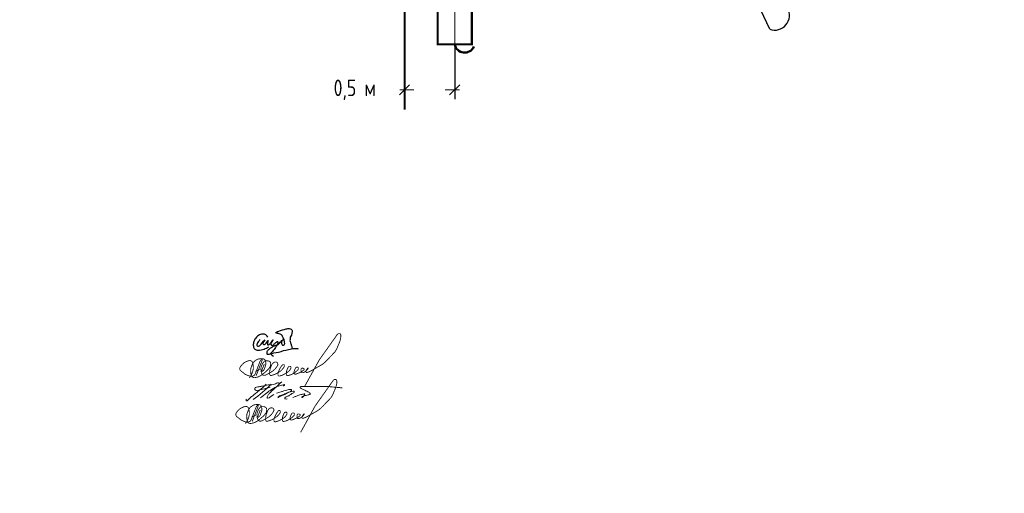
# Model space of a CAD drawing. Header units: millimetres. Extents: x 0 to 1680, y 0 to 297.
# Tile 9 of 16: x 853 to 1061, y 0 to 100. Entities that reach past the tile are written whole.
import ezdxf

# ---------------------------------------------------------------- set-up
doc = ezdxf.new("R2010")
doc.units = ezdxf.units.MM
for name, pattern in [('K5LT32770', [0]), ('K5LT32785', [0]), ('K5LT32794', [0]), ('K5LT_AXLED', [24.804956, 20.304956, -1.5, 1.5, -1.5]), ('K5LT_BASIC', [0]), ('K5LT_THIN', [0])]:
    doc.linetypes.add(name, pattern=pattern)
doc.layers.add('Системный слой', color=7, linetype='Continuous')
doc.styles.add('KDIMTEXTSTYLE', font='GOST_AU.SHX', dxfattribs={"width": 0.96, "oblique": 15, "height": 5})
doc.dimstyles.new('KDIMSTYLE (1.00)', dxfattribs={"dimtxt": 5, "dimasz": 1, "dimexe": 2, "dimexo": 0, "dimgap": 1, "dimtad": 1, "dimtxsty": 'KDIMTEXTSTYLE', "dimsah": 1, "dimcen": 0, "dimdle": 1, "dimadec": 0, "dimazin": 0, "dimtfac": 0.667, "dimtmove": 0, "dimatfit": 3, "dimfxl": 1, "dimtvp": 1, "dimtolj": 1, "dimtzin": 0, "dimarcsym": 0})

# ---------------------------------------------------------------- blocks, each defined once
blk = doc.blocks.new('KDIMARROW_03')
at = {"layer": 'Системный слой', "color": 0, "linetype": 'K5LT_THIN', "lineweight": 18}
for p, q in [((-1.06, -1.06), (1.06, 1.06)), ((0, 0), (-1, 0)), ((0, 0), (2, 0))]:
    blk.add_line(p, q, dxfattribs=at)
blk = doc.blocks.new('U51')
at = {"layer": 'Системный слой', "color": 7, "linetype": 'K5LT32770', "lineweight": 30}
for points, knots in [([(905.65, 32.93), (905.57, 33.09), (905.48, 33.21), (905.36, 33.31), (905.2, 33.45), (904.97, 33.53), (904.76, 33.56), (904.48, 33.61), (904.15, 33.55), (903.89, 33.44), (903.57, 33.3), (903.29, 33), (903.07, 32.72), (902.87, 32.45), (902.69, 32.12), (902.62, 31.79), (902.56, 31.54), (902.53, 31.26), (902.58, 31.02), (902.63, 30.8), (902.71, 30.53), (902.87, 30.39), (903.04, 30.24), (903.35, 30.22), (903.59, 30.2), (904, 30.16), (904.44, 30.3), (904.83, 30.43), (905.18, 30.55), (905.52, 30.71), (905.84, 30.91)], [0, 0, 0, 0, 1, 1, 1, 2, 2, 2, 3, 3, 3, 4, 4, 4, 5, 5, 5, 6, 6, 6, 7, 7, 7, 8, 8, 8, 9, 9, 9, 10, 10, 10, 10]), ([(903.91, 32.44), (903.83, 32.26), (903.73, 32.09), (903.63, 31.92), (903.54, 31.79), (903.39, 31.68), (903.35, 31.54), (903.32, 31.44), (903.3, 31.3), (903.34, 31.21), (903.37, 31.15), (903.43, 31.07), (903.49, 31.05), (903.59, 31), (903.74, 31.07), (903.85, 31.11), (904, 31.18), (904.1, 31.35), (904.22, 31.48), (904.5, 31.76), (905.09, 32.48), (905, 32.35), (904.97, 32.3), (904.75, 32.1), (904.69, 31.94), (904.64, 31.82), (904.56, 31.67), (904.6, 31.56), (904.63, 31.5), (904.7, 31.42), (904.76, 31.39), (904.85, 31.36), (904.98, 31.43), (905.08, 31.48), (905.36, 31.6), (905.63, 32.32), (905.67, 32.22), (905.69, 32.16), (905.58, 31.84), (905.57, 31.65), (905.57, 31.54), (905.53, 31.37), (905.59, 31.32), (905.65, 31.28), (905.82, 31.32), (905.91, 31.37), (905.98, 31.41), (906.03, 31.49), (906.09, 31.55), (906.33, 31.78), (906.74, 32.38), (906.73, 32.33), (906.73, 32.3), (906.37, 31.92), (906.32, 31.67), (906.3, 31.56), (906.25, 31.41), (906.3, 31.32), (906.34, 31.26), (906.44, 31.2), (906.5, 31.19), (906.63, 31.16), (906.77, 31.32), (906.89, 31.4), (907.04, 31.51), (907.17, 31.66), (907.31, 31.78), (907.39, 31.84), (907.46, 31.92), (907.55, 31.97), (907.59, 31.99), (907.65, 32.03), (907.69, 32.03), (907.75, 32.02), (907.77, 31.85), (907.77, 31.76), (907.79, 31.58), (907.63, 31.41), (907.54, 31.24), (907.42, 31), (907.26, 30.78), (907.11, 30.56), (906.89, 30.25), (906.69, 29.92), (906.41, 29.67), (906.24, 29.52), (906.08, 29.3), (905.87, 29.27), (905.78, 29.25), (905.65, 29.23), (905.58, 29.28), (905.52, 29.32), (905.49, 29.42), (905.47, 29.5), (905.45, 29.62), (905.48, 29.77), (905.52, 29.89), (905.59, 30.1), (905.75, 30.28), (905.91, 30.43), (906.05, 30.56), (906.22, 30.66), (906.39, 30.76), (906.59, 30.88), (906.8, 30.98), (907.01, 31.08), (907.12, 31.14), (907.23, 31.2), (907.34, 31.25), (907.49, 31.31), (907.68, 31.31), (907.81, 31.4), (907.92, 31.47), (908, 31.59), (908.1, 31.68), (908.33, 31.9), (908.51, 32.22), (908.8, 32.34), (908.84, 32.36), (908.92, 32.39), (908.93, 32.39), (908.94, 32.39), (908.82, 32.32), (908.77, 32.28), (908.72, 32.23), (908.65, 32.19), (908.61, 32.13), (908.54, 32.04), (908.52, 31.9), (908.51, 31.79), (908.51, 31.66), (908.54, 31.53), (908.6, 31.42), (908.64, 31.35), (908.68, 31.26), (908.74, 31.23), (908.82, 31.19), (908.98, 31.23), (909.05, 31.29), (909.13, 31.35), (909.16, 31.49), (909.18, 31.6), (909.21, 31.77), (909.14, 31.95), (909.11, 32.11), (909.08, 32.26), (909.05, 32.41), (908.99, 32.56), (908.93, 32.73), (908.83, 32.89), (908.73, 33.06), (908.66, 33.18), (908.6, 33.35), (908.48, 33.43), (908.42, 33.48), (908.33, 33.5), (908.25, 33.54), (908.12, 33.59), (907.99, 33.63), (907.85, 33.67), (907.72, 33.71), (907.58, 33.74), (907.45, 33.79), (907.38, 33.81), (907.26, 33.83), (907.25, 33.86), (907.24, 33.9), (907.39, 33.95), (907.47, 33.99), (907.61, 34.07), (907.78, 34.12), (907.94, 34.18), (908.43, 34.37), (908.94, 34.55), (909.47, 34.65), (909.69, 34.69), (909.94, 34.79), (910.16, 34.75), (910.28, 34.72), (910.42, 34.68), (910.52, 34.6), (910.62, 34.53), (910.73, 34.43), (910.76, 34.31), (910.8, 34.21), (910.76, 34.08), (910.74, 33.97), (910.72, 33.75), (910.68, 33.53), (910.59, 33.32), (910.53, 33.19), (910.41, 33.08), (910.37, 32.94), (910.34, 32.84), (910.34, 32.73), (910.33, 32.62), (910.32, 32.49), (910.3, 32.35), (910.3, 32.22), (910.31, 32.06), (910.35, 31.9), (910.39, 31.75), (910.42, 31.62), (910.48, 31.5), (910.52, 31.38), (910.56, 31.28), (910.6, 31.18), (910.64, 31.07), (910.67, 30.98), (910.7, 30.89), (910.72, 30.8), (910.73, 30.7), (910.73, 30.61), (910.72, 30.52)], [0, 0, 0, 0, 1, 1, 1, 2, 2, 2, 3, 3, 3, 4, 4, 4, 5, 5, 5, 6, 6, 6, 7, 7, 7, 8, 8, 8, 9, 9, 9, 10, 10, 10, 11, 11, 11, 12, 12, 12, 13, 13, 13, 14, 14, 14, 15, 15, 15, 16, 16, 16, 17, 17, 17, 18, 18, 18, 19, 19, 19, 20, 20, 20, 21, 21, 21, 22, 22, 22, 23, 23, 23, 24, 24, 24, 25, 25, 25, 26, 26, 26, 27, 27, 27, 28, 28, 28, 29, 29, 29, 30, 30, 30, 31, 31, 31, 32, 32, 32, 33, 33, 33, 34, 34, 34, 35, 35, 35, 36, 36, 36, 37, 37, 37, 38, 38, 38, 39, 39, 39, 40, 40, 40, 41, 41, 41, 42, 42, 42, 43, 43, 43, 44, 44, 44, 45, 45, 45, 46, 46, 46, 47, 47, 47, 48, 48, 48, 49, 49, 49, 50, 50, 50, 51, 51, 51, 52, 52, 52, 53, 53, 53, 54, 54, 54, 55, 55, 55, 56, 56, 56, 57, 57, 57, 58, 58, 58, 59, 59, 59, 60, 60, 60, 61, 61, 61, 62, 62, 62, 63, 63, 63, 64, 64, 64, 65, 65, 65, 66, 66, 66, 67, 67, 67, 68, 68, 68, 69, 69, 69, 70, 70, 70, 71, 71, 71, 71]), ([(906.81, 28.85), (906.57, 29.02), (906.43, 29.17), (906.38, 29.3), (906.25, 29.61), (907.38, 29.63), (907.89, 29.78), (908.58, 29.98), (909.28, 30.2), (909.98, 30.33), (910.42, 30.42), (910.86, 30.53), (911.3, 30.54), (911.55, 30.54), (911.79, 30.52), (912.04, 30.49)], [0, 0, 0, 0, 1, 1, 1, 2, 2, 2, 3, 3, 3, 4, 4, 4, 5, 5, 5, 5])]:
    blk.add_open_spline(points, degree=3, knots=knots, dxfattribs=at)
blk = doc.blocks.new('U52')
at = {"layer": 'Системный слой', "color": 7, "linetype": 'K5LT_THIN', "const_width": 0.18}
for points in [[(904.05, 17.59), (903.67, 16.63), (903.59, 16.45), (903.53, 16.24), (903.53, 16.16), (903.53, 16.09), (903.58, 16.06), (903.69, 16.07), (903.8, 16.18), (903.95, 16.35), (904.02, 16.49), (904.07, 16.6), (904.34, 17.37), (904.38, 17.64), (904.36, 17.91), (904.29, 18.28), (904.21, 18.45), (904.09, 18.59), (903.91, 18.68), (903.61, 18.72), (903.32, 18.72), (903, 18.7), (902.7, 18.63), (902.51, 18.55), (902.24, 18.37), (901.95, 18.16), (901.8, 17.98), (901.62, 17.68), (901.46, 17.41), (901.32, 17.02), (901.22, 16.69), (901.18, 16.35), (901.2, 15.84), (901.25, 15.4), (901.36, 15.03), (901.48, 14.89), (901.67, 14.77), (901.85, 14.73), (902.01, 14.73), (902.26, 14.77), (902.54, 14.83), (902.77, 14.9), (902.95, 14.99), (903.21, 15.11), (903.53, 15.3), (903.64, 15.39), (903.74, 15.48), (903.95, 15.65), (904.58, 16.18), (904.82, 16.41), (905.05, 16.68), (905.25, 16.97), (905.33, 17.16), (905.37, 17.41), (905.39, 17.66), (905.37, 17.82), (905.32, 17.98), (905.19, 18.12), (905.05, 18.21), (904.84, 18.26), (904.7, 18.28), (904.43, 18.28), (904.3, 18.28), (904.26, 18.28), (904.21, 18.27), (904.17, 18.25), (904.12, 18.23), (904.09, 18.2), (904, 18.12), (903.93, 18.03), (903.82, 17.89), (903.71, 17.73), (903.62, 17.56), (903.54, 17.39), (903.43, 17.08), (903.36, 16.84), (903.33, 16.59), (903.35, 16.15), (903.4, 15.93), (903.48, 15.67), (903.55, 15.52), (903.63, 15.42), (903.69, 15.33), (903.74, 15.29), (903.82, 15.25), (903.86, 15.24), (903.94, 15.22), (904.01, 15.22), (904.12, 15.22), (904.23, 15.25), (904.41, 15.3), (904.99, 15.6), (905.81, 16.11), (906.1, 16.35), (906.3, 16.55), (906.54, 16.83), (906.76, 17.15), (906.88, 17.36), (906.9, 17.41), (906.92, 17.48), (906.91, 17.56), (906.9, 17.63), (906.88, 17.72), (906.83, 17.81), (906.79, 17.87), (906.7, 17.95), (906.64, 17.98), (906.55, 18.01), (906.48, 18.02), (906.39, 18.02), (906.27, 18.01), (906.18, 17.98), (906.1, 17.95), (906.03, 17.91), (905.89, 17.81), (905.76, 17.69), (905.68, 17.58), (905.63, 17.48), (905.51, 17.23), (905.43, 16.98), (905.28, 16.57), (905.22, 16.3), (905.18, 16.03), (905.17, 15.7), (905.18, 15.55), (905.2, 15.42), (905.23, 15.33), (905.26, 15.28), (905.3, 15.23), (905.34, 15.2), (905.4, 15.19), (905.48, 15.18), (905.57, 15.2), (906.12, 15.37), (906.73, 15.64), (907.51, 16.16), (907.75, 16.38), (907.98, 16.63), (908.19, 16.92), (908.26, 17.1), (908.26, 17.23), (908.26, 17.29), (908.25, 17.34), (908.24, 17.36), (908.22, 17.39), (908.18, 17.42), (908.14, 17.45), (908.11, 17.46), (908.07, 17.47), (908, 17.46), (907.93, 17.43), (907.86, 17.39), (907.8, 17.34), (907.73, 17.25), (907.62, 17.1), (907.5, 16.91), (907.38, 16.73), (907.27, 16.5), (907.14, 16.22), (907.03, 15.98), (906.97, 15.81), (906.93, 15.57), (906.93, 15.38), (906.95, 15.21), (906.98, 15.18), (907.04, 15.12), (907.08, 15.1), (907.14, 15.08), (907.22, 15.08), (907.33, 15.09), (907.44, 15.12), (907.93, 15.28), (908.26, 15.44), (908.76, 15.74), (909.09, 15.98), (909.26, 16.14), (909.42, 16.33), (909.57, 16.55), (909.64, 16.69), (909.66, 16.82), (909.67, 16.91), (909.66, 16.96), (909.64, 17.02), (909.6, 17.07), (909.53, 17.12), (909.48, 17.13), (909.39, 17.13), (909.33, 17.13), (909.26, 17.1), (909.21, 17.07), (909.17, 17.04), (909.11, 16.97), (909.05, 16.87), (908.98, 16.73), (908.87, 16.5), (908.81, 16.33), (908.74, 16.09), (908.71, 15.83), (908.68, 15.6), (908.69, 15.46), (908.7, 15.39), (908.72, 15.33), (908.74, 15.28), (908.75, 15.23), (908.8, 15.18), (908.92, 15.15), (909.09, 15.17), (909.51, 15.28), (909.82, 15.41), (910.36, 15.71), (910.66, 15.94), (910.91, 16.17), (911.14, 16.38), (911.21, 16.51), (911.22, 16.72), (911.21, 16.82), (911.19, 16.87), (911.13, 16.92), (911.02, 16.94), (910.93, 16.95), (910.86, 16.94), (910.79, 16.92), (910.74, 16.89), (910.68, 16.81), (910.6, 16.69), (910.49, 16.48), (910.4, 16.25), (910.35, 16.08), (910.3, 15.92), (910.28, 15.78), (910.28, 15.72), (910.29, 15.65), (910.32, 15.61), (910.4, 15.52), (910.48, 15.46), (910.56, 15.44), (910.73, 15.47), (910.99, 15.57), (911.43, 15.75), (911.77, 15.91), (912.04, 16.08), (912.25, 16.23), (912.41, 16.38), (912.46, 16.47), (912.46, 16.54), (912.42, 16.61), (912.38, 16.65), (912.31, 16.69), (912.22, 16.72), (912.11, 16.73), (912.04, 16.72), (911.98, 16.72), (911.91, 16.68), (911.83, 16.57), (911.8, 16.49), (911.78, 16.37), (911.78, 16.27), (911.8, 16.13), (911.81, 15.99), (911.84, 15.91), (911.86, 15.84), (911.89, 15.81), (911.92, 15.78), (911.99, 15.77), (912.13, 15.77), (912.28, 15.79), (912.44, 15.87), (912.58, 15.96), (912.76, 16.08), (912.92, 16.22), (913.07, 16.36), (913.26, 16.6), (913.29, 16.66), (913.31, 16.73), (913.28, 16.76), (913.23, 16.75), (913.18, 16.72), (913.11, 16.62), (913, 16.45), (912.88, 16.24), (912.84, 16.15), (912.82, 16), (912.83, 15.93), (912.86, 15.88), (912.88, 15.84), (912.92, 15.81), (912.96, 15.8), (913.03, 15.8), (913.1, 15.82), (913.38, 15.93), (913.9, 16.16), (914.55, 16.54), (915.72, 17.19), (916.34, 17.57), (916.75, 17.91), (917.35, 18.49), (918.04, 19.24), (918.89, 20.11), (919.27, 20.71), (919.74, 21.83), (919.95, 22.32), (920.08, 22.8), (920.16, 23.2), (920.18, 23.51), (920.18, 23.65), (920.14, 23.82), (920.06, 23.95), (919.93, 24.01), (919.79, 24.02), (919.69, 24), (919.6, 23.97), (919.48, 23.87), (919.4, 23.78), (919.23, 23.56), (916.51, 19.71), (916, 18.98), (915.54, 18.31), (912.55, 12.86)], [(903.66, 18.55), (903.48, 18.54), (903.41, 18.5), (903.27, 18.38), (903.14, 18.12), (902.74, 17.11), (902.24, 15.78), (902.04, 15.35), (901.91, 15.19), (901.6, 15.03), (901.46, 15), (901.25, 15), (900.99, 15.05), (900.74, 15.13), (900.45, 15.24), (900.21, 15.36), (899.99, 15.46), (899.79, 15.61), (899.59, 15.78), (899.37, 15.96), (899.14, 16.12), (898.99, 16.28), (898.92, 16.4), (898.87, 16.55), (898.88, 16.71), (898.94, 16.9), (899.06, 17.1), (899.4, 17.5), (899.72, 17.8), (900.08, 18.03), (900.52, 18.22), (900.8, 18.3), (900.98, 18.33), (901.07, 18.32), (901.17, 18.3), (901.31, 18.24), (901.42, 18.17), (901.53, 18.03), (901.63, 17.8), (901.69, 17.42), (901.72, 17.13), (901.74, 16.74), (901.72, 16.53), (901.66, 16.27), (901.58, 15.95), (901.49, 15.72), (901.34, 15.36), (901.21, 15.13), (900.89, 14.68)], [(903.66, 18.55), (902.34, 15.13)], [(902.17, 16.04), (903.08, 16.48)]]:
    blk.add_lwpolyline(points, dxfattribs=at)
blk = doc.blocks.new('U53')
at = {"layer": 'Системный слой', "color": 7, "linetype": 'K5LT_THIN', "lineweight": 18}
blk.add_arc((883.28, 46.09), 32.63, 306.1798, 315.028, dxfattribs=at)
for points, knots in [([(901.12, 19.82), (901.1, 19.78), (901.07, 19.71), (901.02, 19.57), (901.2, 19.43), (901.53, 19.74), (901.88, 20.18), (902.53, 20.61), (903.19, 21.19), (903.92, 21.76), (904.65, 22.37), (905.07, 22.79), (905.26, 22.99)], [0, 0, 0, 0, 0.113653, 0.254015, 0.376707, 0.660679, 1.362779, 2.210229, 2.931504, 4.015017, 4.972839, 5.797245, 5.797245, 5.797245, 5.797245]), ([(906.12, 22.38), (905.59, 22.24), (904.69, 22), (903.69, 21.69), (903.04, 21.69), (902.81, 22), (902.95, 22.34), (903.35, 22.37), (903.83, 22.51), (904.66, 22.63), (905.82, 22.95), (906.94, 22.83), (907.88, 23.46), (908.15, 23.11), (908.01, 23.06), (907.91, 23.02)], [0, 0, 0, 0, 1.640413, 2.788647, 3.181003, 3.475016, 3.785471, 4.050237, 4.604416, 5.320544, 6.566646, 8.105837, 8.942503, 9.016001, 9.262776, 9.262776, 9.262776, 9.262776]), ([(904.11, 20.14), (904.52, 20.48), (905.27, 21.1), (906.35, 21.87), (907.31, 22.49), (908.26, 22.68), (908.82, 22.88), (909.11, 22.93), (909.16, 22.9), (909.17, 22.82), (909.06, 22.75), (908.99, 22.67), (908.94, 22.61), (908.93, 22.59)], [0, 0, 0, 0, 1.600081, 2.884789, 3.999168, 4.989608, 5.748814, 5.808954, 5.844678, 5.9081, 6.008557, 6.193433, 6.246811, 6.246811, 6.246811, 6.246811]), ([(908.55, 23.5), (908.26, 23.21), (907.67, 22.64), (907.06, 22.1), (906.75, 21.82)], [0, 0, 0, 0, 1.224779, 2.458686, 2.458686, 2.458686, 2.458686]), ([(906.66, 21.79), (906.44, 21.56), (906.06, 21.18), (905.62, 20.7), (905.25, 19.65), (906.17, 20.31), (906.87, 20.82)], [0, 0, 0, 0, 0.943722, 1.596659, 2.060412, 3.620108, 3.620108, 3.620108, 3.620108]), ([(907.48, 21.09), (907.79, 21.2), (908.3, 21.38), (909.02, 21.59), (909.58, 21.73), (910.04, 21.88), (910.38, 21.96), (910.67, 21.81), (910.46, 21.48), (909.93, 21.24), (909.02, 20.72), (908.44, 20.57), (907.63, 20.07), (908.1, 20.65), (908.77, 20.69), (909.82, 21.27), (910.5, 21.52), (911.32, 21.59), (911.06, 21.11), (910.62, 21.06), (910.23, 20.59), (909.68, 20.46), (909.36, 20.25), (909.13, 20.06), (909.35, 19.8), (909.56, 19.87), (909.71, 19.93)], [0, 0, 0, 0, 0.990963, 1.623035, 2.227872, 2.723593, 3.088374, 3.278162, 3.505494, 3.99811, 5.147713, 6.302849, 6.633495, 6.869523, 7.817376, 8.903985, 10.181806, 10.436559, 10.772489, 11.221547, 11.804027, 12.456012, 12.832551, 13.028922, 13.203282, 13.634223, 13.634223, 13.634223, 13.634223]), ([(910.93, 20.2), (911.13, 20.29), (911.52, 20.46), (912.08, 20.65), (912.69, 20.85), (913.04, 20.9), (913.42, 20.99), (913.44, 20.82), (913.24, 20.71), (913.17, 20.43), (913.02, 20.28), (912.71, 20.18), (912.86, 20.4), (913.07, 20.45), (913.36, 20.59), (913.74, 20.62), (914.09, 20.75), (914.35, 20.81), (914.59, 20.83), (914.54, 21.08), (914.37, 21.27), (914.02, 21.41), (913.66, 21.64), (913.26, 21.79), (912.95, 21.96), (912.67, 22.08), (912.5, 22.21), (912.38, 22.34), (912.47, 22.53), (912.8, 22.49), (913.25, 22.54), (914.47, 22.5), (915.87, 22.57), (917.35, 22.48), (918.31, 22.54), (919.12, 22.44), (919.87, 22.33), (920.46, 22.33), (920.94, 22.27), (921.17, 22.25), (921.28, 22.24)], [0, 0, 0, 0, 0.64163, 1.29356, 1.794076, 2.471833, 2.611863, 2.671968, 2.913963, 3.1978, 3.472127, 3.65366, 3.783753, 4.022062, 4.337011, 4.71493, 5.169515, 5.417604, 5.569151, 5.768386, 5.982635, 6.339042, 6.859114, 7.263983, 7.608077, 7.940186, 8.151131, 8.270542, 8.429415, 8.641048, 9.147181, 9.852258, 12.263923, 13.365611, 14.28805, 15.131885, 15.811435, 16.555968, 16.916296, 17.247859, 17.247859, 17.247859, 17.247859])]:
    blk.add_open_spline(points, degree=3, knots=knots, dxfattribs=at)
blk = doc.blocks.new('U54')
at = {"layer": 'Системный слой', "color": 7, "linetype": 'K5LT_THIN', "const_width": 0.18}
for points in [[(904.89, 27.26), (904.51, 26.29), (904.43, 26.11), (904.37, 25.91), (904.36, 25.83), (904.37, 25.76), (904.42, 25.72), (904.53, 25.74), (904.64, 25.84), (904.79, 26.01), (904.86, 26.15), (904.91, 26.26), (905.18, 27.03), (905.21, 27.3), (905.2, 27.58), (905.13, 27.95), (905.05, 28.11), (904.92, 28.25), (904.74, 28.34), (904.44, 28.38), (904.16, 28.38), (903.84, 28.36), (903.54, 28.29), (903.35, 28.21), (903.08, 28.04), (902.79, 27.82), (902.64, 27.64), (902.45, 27.34), (902.3, 27.07), (902.16, 26.69), (902.05, 26.35), (902.01, 26.01), (902.04, 25.5), (902.08, 25.06), (902.2, 24.7), (902.32, 24.56), (902.51, 24.44), (902.69, 24.39), (902.84, 24.39), (903.1, 24.43), (903.38, 24.49), (903.61, 24.56), (903.79, 24.66), (904.04, 24.77), (904.37, 24.97), (904.48, 25.05), (904.58, 25.14), (904.79, 25.31), (905.42, 25.84), (905.65, 26.07), (905.89, 26.35), (906.09, 26.64), (906.17, 26.82), (906.21, 27.08), (906.23, 27.32), (906.2, 27.48), (906.16, 27.65), (906.03, 27.78), (905.88, 27.87), (905.68, 27.92), (905.54, 27.95), (905.27, 27.95), (905.14, 27.95), (905.1, 27.94), (905.04, 27.93), (905, 27.92), (904.95, 27.89), (904.92, 27.86), (904.84, 27.78), (904.77, 27.7), (904.65, 27.56), (904.55, 27.4), (904.46, 27.22), (904.38, 27.05), (904.27, 26.74), (904.19, 26.51), (904.17, 26.26), (904.19, 25.81), (904.24, 25.59), (904.31, 25.33), (904.39, 25.18), (904.46, 25.08), (904.53, 25), (904.58, 24.95), (904.65, 24.91), (904.7, 24.9), (904.78, 24.88), (904.85, 24.88), (904.96, 24.88), (905.07, 24.91), (905.25, 24.97), (905.82, 25.26), (906.65, 25.78), (906.94, 26.02), (907.14, 26.21), (907.38, 26.49), (907.6, 26.81), (907.72, 27.02), (907.74, 27.07), (907.75, 27.15), (907.75, 27.22), (907.74, 27.29), (907.71, 27.38), (907.67, 27.48), (907.62, 27.53), (907.53, 27.61), (907.47, 27.65), (907.39, 27.68), (907.31, 27.68), (907.23, 27.68), (907.11, 27.67), (907.02, 27.65), (906.93, 27.61), (906.86, 27.57), (906.73, 27.47), (906.6, 27.35), (906.52, 27.25), (906.46, 27.14), (906.35, 26.89), (906.27, 26.64), (906.12, 26.23), (906.06, 25.96), (906.02, 25.7), (906.01, 25.36), (906.01, 25.21), (906.04, 25.08), (906.07, 24.99), (906.09, 24.94), (906.14, 24.89), (906.18, 24.86), (906.23, 24.85), (906.31, 24.85), (906.41, 24.86), (906.96, 25.03), (907.56, 25.3), (908.35, 25.82), (908.59, 26.05), (908.81, 26.29), (909.03, 26.58), (909.1, 26.77), (909.1, 26.89), (909.1, 26.95), (909.09, 27), (909.08, 27.03), (909.05, 27.05), (909.02, 27.09), (908.98, 27.11), (908.94, 27.13), (908.91, 27.13), (908.84, 27.12), (908.77, 27.1), (908.7, 27.06), (908.64, 27), (908.57, 26.91), (908.46, 26.76), (908.34, 26.58), (908.22, 26.39), (908.1, 26.16), (907.98, 25.89), (907.86, 25.64), (907.81, 25.47), (907.77, 25.24), (907.77, 25.05), (907.79, 24.88), (907.82, 24.84), (907.87, 24.79), (907.91, 24.76), (907.98, 24.74), (908.06, 24.74), (908.17, 24.75), (908.28, 24.79), (908.77, 24.95), (909.1, 25.11), (909.59, 25.4), (909.92, 25.64), (910.1, 25.8), (910.25, 25.99), (910.4, 26.21), (910.48, 26.35), (910.5, 26.48), (910.51, 26.57), (910.5, 26.63), (910.48, 26.68), (910.43, 26.74), (910.36, 26.78), (910.32, 26.79), (910.23, 26.79), (910.17, 26.79), (910.1, 26.77), (910.04, 26.73), (910, 26.7), (909.95, 26.63), (909.89, 26.53), (909.82, 26.39), (909.71, 26.16), (909.65, 26), (909.58, 25.76), (909.55, 25.49), (909.52, 25.26), (909.52, 25.13), (909.54, 25.05), (909.55, 24.99), (909.57, 24.94), (909.59, 24.89), (909.63, 24.84), (909.75, 24.81), (909.93, 24.84), (910.35, 24.95), (910.65, 25.07), (911.19, 25.37), (911.5, 25.61), (911.75, 25.83), (911.97, 26.04), (912.04, 26.18), (912.06, 26.39), (912.05, 26.48), (912.02, 26.53), (911.97, 26.58), (911.86, 26.6), (911.77, 26.61), (911.69, 26.61), (911.63, 26.58), (911.58, 26.55), (911.52, 26.47), (911.44, 26.35), (911.33, 26.14), (911.24, 25.91), (911.19, 25.74), (911.14, 25.58), (911.12, 25.44), (911.12, 25.38), (911.13, 25.31), (911.16, 25.27), (911.24, 25.18), (911.32, 25.12), (911.4, 25.1), (911.57, 25.13), (911.83, 25.23), (912.27, 25.41), (912.61, 25.57), (912.87, 25.74), (913.09, 25.9), (913.25, 26.04), (913.29, 26.14), (913.29, 26.2), (913.26, 26.27), (913.22, 26.31), (913.15, 26.35), (913.06, 26.38), (912.95, 26.39), (912.87, 26.38), (912.82, 26.38), (912.74, 26.34), (912.66, 26.23), (912.64, 26.15), (912.62, 26.04), (912.62, 25.94), (912.64, 25.79), (912.65, 25.66), (912.67, 25.57), (912.69, 25.51), (912.73, 25.47), (912.76, 25.44), (912.82, 25.43), (912.97, 25.43), (913.12, 25.45), (913.28, 25.53), (913.42, 25.62), (913.6, 25.75), (913.76, 25.89), (913.91, 26.03), (914.1, 26.27), (914.13, 26.32), (914.14, 26.39), (914.12, 26.42), (914.07, 26.42), (914.02, 26.38), (913.95, 26.29), (913.83, 26.11), (913.72, 25.91), (913.67, 25.81), (913.66, 25.66), (913.67, 25.59), (913.7, 25.54), (913.72, 25.5), (913.76, 25.48), (913.8, 25.46), (913.86, 25.46), (913.93, 25.48), (914.22, 25.59), (914.74, 25.82), (915.39, 26.21), (916.56, 26.86), (917.18, 27.24), (917.59, 27.57), (918.18, 28.15), (918.88, 28.9), (919.73, 29.77), (920.11, 30.37), (920.58, 31.49), (920.79, 31.98), (920.92, 32.46), (920.99, 32.86), (921.02, 33.17), (921.02, 33.31), (920.98, 33.48), (920.9, 33.62), (920.77, 33.67), (920.62, 33.68), (920.53, 33.67), (920.44, 33.63), (920.32, 33.53), (920.23, 33.45), (920.07, 33.22), (917.35, 29.37), (916.83, 28.65), (916.38, 27.97), (913.38, 22.53)], [(904.5, 28.22), (904.32, 28.2), (904.25, 28.17), (904.11, 28.04), (903.97, 27.79), (903.58, 26.77), (903.08, 25.44), (902.88, 25.01), (902.75, 24.86), (902.44, 24.69), (902.3, 24.66), (902.09, 24.66), (901.83, 24.72), (901.57, 24.8), (901.28, 24.91), (901.05, 25.02), (900.83, 25.13), (900.63, 25.28), (900.42, 25.45), (900.21, 25.62), (899.98, 25.79), (899.83, 25.94), (899.75, 26.06), (899.71, 26.21), (899.71, 26.37), (899.78, 26.56), (899.9, 26.76), (900.24, 27.17), (900.56, 27.47), (900.92, 27.69), (901.35, 27.88), (901.64, 27.97), (901.82, 27.99), (901.91, 27.99), (902.01, 27.97), (902.15, 27.9), (902.25, 27.83), (902.36, 27.7), (902.47, 27.46), (902.53, 27.09), (902.56, 26.79), (902.57, 26.41), (902.56, 26.2), (902.5, 25.93), (902.41, 25.61), (902.33, 25.38), (902.18, 25.02), (902.05, 24.79), (901.72, 24.34)], [(904.5, 28.21), (903.17, 24.8)], [(903, 25.7), (903.91, 26.14)]]:
    blk.add_lwpolyline(points, dxfattribs=at)

msp = doc.modelspace()

# ---------------------------------------------------------------- linework, layer by layer
at = {"layer": 'Системный слой', "color": 7, "linetype": 'K5LT_AXLED', "lineweight": 18}
msp.add_line((945.00344, 92.19124), (945.00344, 265.19124), dxfattribs=at)
at = {"layer": 'Системный слой', "color": 7, "linetype": 'K5LT32794', "lineweight": 30}
msp.add_line((1011.3965, 97.85259), (992.60232, 138.15684), dxfattribs=at)
at = {"layer": 'Системный слой', "color": 7, "linetype": 'K5LT32785', "lineweight": 40}
msp.add_line((934.41181, 112.278), (934.41181, 80.9627), dxfattribs=at)
at = {"layer": 'Системный слой', "color": 7, "linetype": 'K5LT_BASIC', "const_width": 0.45}
msp.add_lwpolyline([(941.39552, 264.16736), (948.61135, 264.16736), (948.61135, 94.68165), (941.39552, 94.68165)], close=True, dxfattribs=at)
at = {"layer": 'Системный слой', "color": 7, "linetype": 'K5LT32794', "lineweight": 30}
msp.add_arc((1012.45061, 100.74872), 3.082, 250, 29.8996603, dxfattribs=at)
at = {"layer": 'Системный слой', "color": 7, "linetype": 'K5LT_BASIC', "lineweight": 50}
msp.add_arc((947.10162, 95.05162), 2.13055, 190, 336.5188382, dxfattribs=at)

# ---------------------------------------------------------------- block references
at = {"layer": 'Системный слой'}
for name in ['U54', 'U51', 'U52', 'U53']:
    msp.add_blockref(name, (0, 0), dxfattribs=at)

# ---------------------------------------------------------------- dimensions: what is measured, and where the dimension line sits
at = {"layer": 'Системный слой', "color": 7}
msp.add_linear_dim(base=(934.41181, 85.08573), p1=(945.00344, 94.68165), p2=(934.41181, 93.63591), location=(923.94816, 85.08573), text='\\H3.5;\\W0.965;\\Q0;\\H3.5;\\W0.965;\\Q0;\\Q0;0,5 м', dimstyle='KDIMSTYLE (1.00)', override={"dimexo": 0, "dimblk1": 'KDIMARROW_03', "dimblk2": 'KDIMARROW_03', "dimse1": 0, "dimse2": 0, "dimclrt": 7, "dimtolj": 1}, dxfattribs=at).render()

doc.saveas('drawing.dxf')
